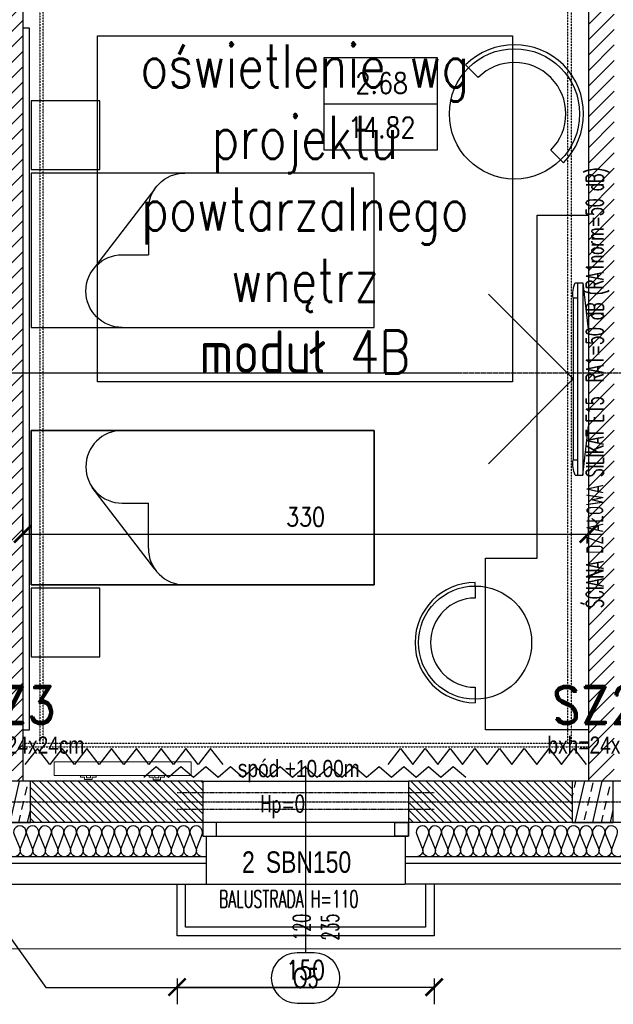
# Model space of a CAD drawing. Header units: millimetres. Extents: x 69081 to 158617, y -37521 to -9534.
# Tile 68 of 256: x 112459 to 112805, y -21392 to -20818. Entities that reach past the tile are written whole.
import ezdxf
from ezdxf.enums import TextEntityAlignment as Align

# ---------------------------------------------------------------- set-up
doc = ezdxf.new("R2010")
doc.units = ezdxf.units.MM
for name, pattern in [('DO', [0.8, 0.6, -0.1, 0, -0.1]), ('DP', [0.5, 0.3, -0.2]), ('KRESKOWA-SREDNIA', [0.2, 0.12, -0.08])]:
    doc.linetypes.add(name, pattern=pattern)
for name, color, linetype in [('0_oświetlenie', 7, 'Continuous'), ('A-----SZ', 8, 'Continuous'), ('A-ARM', 8, 'Continuous'), ('A-BUD-MA-MATERIALY', 8, 'Continuous'), ('A-MEB', 8, 'Continuous'), ('A-OSI', 8, 'DO'), ('A-SCI', 7, 'Continuous'), ('AM DRZWI ZEWN', 1, 'Continuous'), ('BA_okn', 7, 'Continuous'), ('BA_okp', 2, 'Continuous'), ('BA_okw', 1, 'DP'), ('BA_sym', 7, 'Continuous'), ('BA_TXG', 3, 'Continuous'), ('BA_txs', 2, 'Continuous'), ('BA_WIC', 1, 'Continuous'), ('BI_szr', 8, 'Continuous'), ('BZ_sym', 7, 'Continuous'), ('BZ_WIC', 1, 'Continuous'), ('F-BIL', 1, 'Continuous'), ('F-BIL-OP', 3, 'Continuous'), ('F-BIL-TA', 1, 'Continuous'), ('JS_OLKA KONSTR', 231, 'Continuous'), ('Nadproża', 5, 'DO'), ('R-----OP', 1, 'Continuous'), ('R-----WY', 1, 'Continuous'), ('słupy', 1, 'Continuous')]:
    doc.layers.add(name, color=color, linetype=linetype)
doc.layers.add('IS_Grzejnik', color=15, linetype='Continuous', lineweight=5)
doc.layers.add('OPIS', color=7, linetype='Continuous', lineweight=25)
doc.layers.get('R-----WY').off()
doc.styles.add('BIKTBG', font='romand.shx', dxfattribs={"width": 0.9})
doc.styles.add('BIKTS', font='bikromsw.shx', dxfattribs={"width": 0.85})
doc.styles.add('ROMANS', font='romans.shx', dxfattribs={"height": 1})
doc.styles.add('SIMPLEX', font='simplex', dxfattribs={"width": 0.85})
doc.styles.add('WYM--ROMANSSHX-08', font='ROMANS.SHX', dxfattribs={"width": 0.8})
doc.dimstyles.new('ROMANSSHX-K5002508105012', dxfattribs={"dimscale": 50, "dimtxt": 0.22, "dimasz": 0.2, "dimexe": 0.2, "dimexo": 0.5, "dimgap": 0.09, "dimtad": 1, "dimdec": 3, "dimrnd": 0.5, "dimdsep": 46, "dimtxsty": 'WYM--ROMANSSHX-08', "dimblk1": 'ARCHTICK', "dimblk2": 'ARCHTICK', "dimsah": 1, "dimcen": 0.1, "dimclrd": 1, "dimclre": 1, "dimclrt": 2, "dimadec": 0, "dimazin": 0, "dimtfac": 1, "dimtdec": 3, "dimtix": 1, "dimtmove": 2, "dimatfit": 3, "dimfxl": 0.5, "dimfxlon": 1, "dimtolj": 1, "dimarcsym": 0})

# ---------------------------------------------------------------- blocks, each defined once
blk = doc.blocks.new('A$C19277BFE')
at = {"layer": 'A-MEB', "linetype": 'Continuous'}
for p, q in [((53.01, 90), (200, 90)), ((200, 90), (200, 0)), ((72.04, 9.16), (35.57, 56.81)), ((200, 0), (89.48, 0))]:
    blk.add_line(p, q, dxfattribs=at)
at = {"layer": 'A-MEB'}
for p in [(53.01, 47.65), (68.3, 21.18)]:
    blk.add_line(p, (68.3, 47.65), dxfattribs=at)
at = {"layer": 'A-MEB', "linetype": 'Continuous'}
blk.add_lwpolyline([(94.24, 0), (0, 0), (0, 90), (56.12, 90)], dxfattribs=at)
for centre, start in [((53.01, 68.82), 90), ((89.48, 21.18), 180)]:
    blk.add_arc(centre, 21.18, start, 270, dxfattribs=at)
blk = doc.blocks.new('tv 50 cali')
at = {"layer": 'A-MEB'}
for p, q in [((57768.44, -31219.85), (57797.2, -31216.65)), ((57851.69, -31216.65), (57797.2, -31216.65)), ((57880.44, -31219.85), (57851.69, -31216.65)), ((57768.44, -31224.3), (57768.44, -31219.85)), ((57880.44, -31219.85), (57768.44, -31219.85)), ((57880.44, -31223.05), (57768.44, -31223.05)), ((57777.2, -31225.55), (57777.2, -31223.05)), ((57871.69, -31225.55), (57871.69, -31223.05)), ((57880.44, -31224.3), (57880.44, -31219.85)), ((57871.69, -31225.55), (57777.2, -31225.55))]:
    blk.add_line(p, q, dxfattribs=at)
blk.add_lwpolyline([(57774.95, -31275.04), (57824.44, -31225.55), (57873.94, -31275.04)], dxfattribs=at)
for centre, start, end in [((57775.01, -31209.6), 245.93454, 277.81221), ((57873.88, -31209.6), 262.18779, 294.06546)]:
    blk.add_arc(centre, 16.1, start, end, dxfattribs=at)
blk = doc.blocks.new('_ARCHTICK')
at = {"color": 0, "linetype": 'ByBlock', "const_width": 0.15}
blk.add_lwpolyline([(-0.5, -0.5), (0.5, 0.5)], dxfattribs=at)
blk = doc.blocks.new('*D3064')
at = {"layer": 'A-SCI', "color": 1, "lineweight": -2, "transparency": 16777216}
for p, q in [((112550.64, -21376.59), (112550.64, -21391.59)), ((112700.64, -21376.59), (112700.64, -21391.59)), ((112550.64, -21381.59), (112700.64, -21381.59))]:
    blk.add_line(p, q, dxfattribs=at)
at = {"layer": 'Defpoints', "color": 0, "lineweight": 5, "transparency": 16777216}
for p in [(112550.64, -21351.59), (112700.64, -21351.59), (112700.64, -21381.59)]:
    blk.add_point(p, dxfattribs=at)
at = {"layer": 'A-SCI', "color": 1, "lineweight": -2, "transparency": 16777216, "xscale": 10, "yscale": 10, "zscale": 10, "rotation": 180}
blk.add_blockref('_ARCHTICK', (112550.64, -21381.59), dxfattribs=at)
at = {"layer": 'A-SCI', "color": 1, "lineweight": -2, "transparency": 16777216, "xscale": 10, "yscale": 10, "zscale": 10}
blk.add_blockref('_ARCHTICK', (112700.64, -21381.59), dxfattribs=at)
at = {"layer": 'A-SCI', "color": 2, "transparency": 16777216, "insert": (112625.64, -21371.59), "char_height": 11, "attachment_point": 5, "style": 'WYM--ROMANSSHX-08'}
blk.add_mtext('\\A1;150', dxfattribs=at)
blk = doc.blocks.new('osie')
at = {"layer": 'A-OSI'}
blk.add_line((16858.8, -44112.43), (20818.3, -44112.43), dxfattribs=at)
blk = doc.blocks.new('*D3047')
at = {"layer": 'A-ARM', "color": 1, "lineweight": -2, "transparency": 16777216}
for p, q in [((112460.64, -21117.49), (112460.64, -21107.49)), ((112790.64, -21117.49), (112790.64, -21107.49)), ((112460.64, -21117.49), (112790.64, -21117.49))]:
    blk.add_line(p, q, dxfattribs=at)
at = {"layer": 'Defpoints', "color": 0, "lineweight": 5, "transparency": 16777216}
for p in [(112460.64, -21117.49), (112790.64, -21117.49), (112790.64, -21117.49)]:
    blk.add_point(p, dxfattribs=at)
at = {"layer": 'A-ARM', "color": 1, "lineweight": -2, "transparency": 16777216, "xscale": 10, "yscale": 10, "zscale": 10, "rotation": 180}
blk.add_blockref('_ARCHTICK', (112460.64, -21117.49), dxfattribs=at)
at = {"layer": 'A-ARM', "color": 1, "lineweight": -2, "transparency": 16777216, "xscale": 10, "yscale": 10, "zscale": 10}
blk.add_blockref('_ARCHTICK', (112790.64, -21117.49), dxfattribs=at)
at = {"layer": 'A-ARM', "color": 2, "transparency": 16777216, "insert": (112625.64, -21107.49), "char_height": 11, "attachment_point": 5, "style": 'WYM--ROMANSSHX-08'}
blk.add_mtext('\\A1;330', dxfattribs=at)
blk = doc.blocks.new('DYBY-BL5')
at = {"layer": 'F-BIL-TA', "color": 1}
blk.add_line((0, 45), (110, 45), dxfattribs=at)
blk.add_lwpolyline([(0, 0), (0, 90), (110, 90), (110, 0)], close=True, dxfattribs=at)
at = {"layer": 'F-BIL-OP', "style": 'SIMPLEX', "width": 0.85}
blk.add_attdef('NR', text='', height=20, dxfattribs=at).set_placement((56, 55), align=Align.CENTER)
at = {"layer": 'F-BIL-OP', "color": 2, "style": 'SIMPLEX', "width": 0.85, "flags": 1}
for tag, p in [('NAZWA', (119, 55)), ('POSADZKA', (119, 12)), ('GRUPA', (119, -27)), ('RODZAJ', (119, -72))]:
    blk.add_attdef(tag, p, '', height=19, dxfattribs=at)
at = {"layer": 'F-BIL-OP', "color": 2, "style": 'SIMPLEX', "width": 0.85}
blk.add_attdef('POW.', text='', height=20, dxfattribs=at).set_placement((56, 12), align=Align.CENTER)
at = {"layer": 'F-BIL-OP', "color": 2, "style": 'SIMPLEX', "width": 0.85, "flags": 1}
blk.add_attdef('POWH.', text='', height=20, dxfattribs=at).set_placement((56, -27), align=Align.CENTER)
blk = doc.blocks.new('symnadpr')
at = {"style": 'BIKTS', "width": 0.8}
blk.add_attdef('SZT_NADPR', text='', height=25, dxfattribs=at).set_placement((-48.7, -11.7), align=Align.RIGHT)
blk.add_attdef('NAZNADPR', (-42.6, -11.7), '', height=25, dxfattribs=at)
blk = doc.blocks.new('A$C04435ce7')
at = {"layer": 'BI_szr'}
h = blk.add_hatch(dxfattribs=at)
h.set_pattern_fill('BIK_ZELBET', color=256, scale=5, angle=32, style=0)
h.set_pattern_definition([(77, (1775.602, 48.061), (-9.7437, 2.2495), []), (77, (1781.599, 51.808), (-9.7437, 2.2495), [5, -3.5])])
h.paths.add_polyline_path([(1757.09, 29.37), (1781.09, 29.37), (1781.09, 53.37), (1757.09, 53.37)])
h = blk.add_hatch(dxfattribs=at)
h.set_pattern_fill('BIK_ZELBET', color=256, scale=5, angle=32, style=0)
h.set_pattern_definition([(77, (2115.602, 48.061), (-9.7437, 2.2495), []), (77, (2121.599, 51.808), (-9.7437, 2.2495), [5, -3.5])])
h.paths.add_polyline_path([(2097.09, 29.37), (2121.09, 29.37), (2121.09, 53.37), (2097.09, 53.37)])
at = {"layer": 'Nadproża', "ltscale": 0.75}
for p, q in [((2016.59, 46.57), (1866.59, 46.57)), ((2016.59, 36.99), (1866.59, 36.99))]:
    blk.add_line(p, q, dxfattribs=at)
at = {"layer": 'słupy', "color": 4}
for points in [[(1757.09, 29.37), (1781.09, 29.37), (1781.09, 53.37), (1757.09, 53.37)], [(2097.09, 29.37), (2121.09, 29.37), (2121.09, 53.37), (2097.09, 53.37)]]:
    blk.add_lwpolyline(points, close=True, dxfattribs=at)
at = {"layer": 'BZ_sym'}
ref = blk.add_blockref('symnadpr', (1939.89, 6.25), dxfattribs=dict(at, xscale=0.5, yscale=0.5, zscale=0.5))
ref.add_attrib('naznadpr', 'SBN150', (1918.39, 0), dxfattribs={"height": 12.5, "style": 'BIKTS', "width": 0.8})
ref.add_attrib('szt_nadpr', '2', dxfattribs={"height": 12.5, "style": 'BIKTS', "width": 0.8}).set_placement((1911.94, 0), align=Align.RIGHT)
at = {"layer": 'BA_TXG', "style": 'BIKTBG', "width": 0.9}
for s, p in [('SZ3', (1770.66, 86.79)), ('SZ2', (2110.66, 86.79))]:
    blk.add_text(s, height=22, rotation=0, dxfattribs=at).set_placement(p, align=Align.CENTER)
at = {"layer": 'OPIS', "char_height": 10, "style": 'WYM--ROMANSSHX-08'}
for s, insert, width, attachment_point in [('{\\fArial|b0|i0|c238|p34;bxh=24x24cm}', (1812.57, 79.45), 74.0521, 3), ('{\\fArial|b0|i0|c238|p34;bxh=24x24cm}', (2152.57, 79.45), 74.0521, 3), ('{\\fArial|b0|i0|c238|p34;spód +10.00m}', (1902.04, 65.8), 160, 1)]:
    blk.add_mtext(s, dxfattribs=dict(at, insert=insert, width=width, attachment_point=attachment_point))
blk = doc.blocks.new('grzejniki pietro 2')
at = {"layer": 'IS_Grzejnik', "extrusion": (0, 0, -1), "elevation": -289.1}
blk.add_lwpolyline([(-18538.94, -43521.68), (-18458.94, -43521.66), (-18458.94, -43513.66), (-18538.94, -43513.68)], close=True, dxfattribs=at)
at = {"layer": 'IS_Grzejnik', "elevation": 289.1}
for points in [[(18483.44, -43521.66), (18480.11, -43521.66), (18480.11, -43523.06), (18477.77, -43523.06), (18477.77, -43521.66), (18474.44, -43521.66), (18474.44, -43522.66), (18476.77, -43522.66), (18476.77, -43524.06), (18481.11, -43524.06), (18481.11, -43522.66), (18483.44, -43522.66)], [(18523.44, -43521.67), (18520.11, -43521.67), (18520.11, -43523.07), (18517.77, -43523.07), (18517.77, -43521.67), (18514.44, -43521.67), (18514.44, -43522.67), (18516.77, -43522.67), (18516.77, -43524.07), (18521.11, -43524.07), (18521.11, -43522.67), (18523.44, -43522.67)]]:
    blk.add_lwpolyline(points, close=True, dxfattribs=at)
blk = doc.blocks.new('symdrz')
blk.add_lwpolyline([(-10, -30, -1), (-10, 30), (10, 30, -1), (10, -30)], format="xyb", close=True)
at = {"style": 'BIKTS', "width": 0.8}
blk.add_attdef('SZERDRZ', text='', height=25, dxfattribs=at).set_placement((77.1, 8.8), align=Align.CENTER)
blk.add_attdef('SYMDRZ', text='', height=25, dxfattribs=at).set_placement((0, 0), align=Align.MIDDLE)
blk.add_attdef('WYSDRZ', text='', height=25, dxfattribs=at).set_placement((77.1, -9.5), align=Align.TOP_CENTER)
blk = doc.blocks.new('A$C3901f979')
at = {"layer": 'AM DRZWI ZEWN'}
ref = blk.add_blockref('symdrz', (1787.75, 14.85), dxfattribs=dict(at, xscale=0.4950000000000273, yscale=0.4950000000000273, zscale=0.4950000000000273))
ref.add_attrib('Symdrz', 'O5', dxfattribs={"layer": 'BA_sym', "height": 12, "style": 'BIKTS', "width": 0.7}).set_placement((1787.75, 14.85), align=Align.MIDDLE_CENTER)
blk = doc.blocks.new('PRZEKROJE')
at = {"layer": 'R-----OP', "color": 121, "linetype": 'DP'}
blk.add_line((17635.62, -35018.77), (20288.52, -35018.77), dxfattribs=at)
blk.add_lwpolyline([(17635.62, -35018.77), (20288.52, -35018.77), (20288.52, -35018.77), (20555.1, -35018.77), (20555.1, -35018.77), (21600.08, -35018.77)], dxfattribs=at)

msp = doc.modelspace()

# ---------------------------------------------------------------- hatches: boundary and pattern name
at = {"layer": 'A-----SZ'}
h = msp.add_hatch(dxfattribs=at)
h.set_pattern_fill('ANSI31', color=256, scale=2)
h.set_pattern_definition([(45, (77432.36, 11586.2524), (-4.4901281, 4.4901281), [])])
h.paths.add_polyline_path([(111471.1992, -19714.1903), (111466.7002, -19694.7029), (111455.0078, -19697.4023), (111459.5068, -19716.8897), (111502.2475, -19902.02), (111556.8122, -19889.4228), (111554.1128, -19877.7303), (111511.2405, -19887.6282)])
h.paths.add_polyline_path([(111908.6415, -20600.5941), (111739.3228, -20600.5941), (111708.7721, -20612.5941), (111908.6415, -20612.5941)])
h.paths.add_polyline_path([(111920.6415, -20560.5941), (111908.6415, -20561.5038), (111908.6415, -20688.5941), (111920.6415, -20688.5941)])
h.paths.add_polyline_path([(111920.6415, -20791.5941), (111908.6415, -20791.5941), (111908.6415, -20869.395), (111920.6415, -20878.9403)])
h.paths.add_polyline_path([(112115.6415, -20560.5941), (112100.6415, -20560.5941), (112100.6415, -21261.5941), (112115.6415, -21261.5941)])
h.paths.add_polyline_path([(112297.6415, -20560.5941), (112285.6415, -20560.5941), (112285.6415, -20678.5941), (112297.6415, -20678.5941)])
h.paths.add_polyline_path([(112409.6415, -20560.5941), (112397.6415, -20560.5941), (112397.6415, -20660.5941), (112445.6415, -20660.5941), (112445.6415, -20648.5941), (112409.6415, -20648.5941)])
h.paths.add_polyline_path([(112508.6415, -20560.5941), (112496.6415, -20560.5941), (112496.6415, -20648.5941), (112460.6415, -20648.5941), (112460.6415, -20660.5941), (112508.6415, -20660.5941)])
h.paths.add_polyline_path([(112460.6415, -20648.5941), (112445.6415, -20648.5941), (112445.6415, -21261.5941), (112460.6415, -21261.5941)])
h.paths.add_polyline_path([(112445.6415, -20800.5941), (112297.6415, -20800.5941), (112297.6415, -20781.5941), (112285.6415, -20781.5941), (112285.6415, -20812.5941), (112445.6415, -20812.5941)])
h.paths.add_polyline_path([(112620.6415, -20781.5941), (112608.6415, -20781.5941), (112608.6415, -20800.5941), (112460.6415, -20800.5941), (112460.6415, -20812.5941), (112620.6415, -20812.5941)])
h.paths.add_polyline_path([(112620.6415, -20560.5941), (112608.6415, -20560.5941), (112608.6415, -20678.5941), (112620.6415, -20678.5941)])
h.paths.add_polyline_path([(112805.6415, -20560.5941), (112790.6415, -20560.5941), (112790.6415, -21261.5941), (112805.6415, -21261.5941)])
h.paths.add_polyline_path([(112987.6415, -20560.5941), (112975.6415, -20560.5941), (112975.6415, -20678.5941), (112987.6415, -20678.5941)])
h.paths.add_polyline_path([(112987.6415, -20779.5941), (112975.6415, -20779.5941), (112975.6415, -20812.5941), (113135.6415, -20812.5941), (113135.6415, -20800.5941), (112987.6415, -20800.5941)])
h.paths.add_polyline_path([(113099.6415, -20560.5941), (113087.6415, -20560.5941), (113087.6415, -20660.5941), (113135.6415, -20660.5941), (113135.6415, -20648.5941), (113099.6415, -20648.5941)])
h.paths.add_polyline_path([(113150.6415, -20648.5941), (113135.6415, -20648.5941), (113135.6415, -21261.5941), (113150.6415, -21261.5941)])
h.paths.add_polyline_path([(113198.6415, -20560.5941), (113186.6415, -20560.5941), (113186.6415, -20648.5941), (113150.6415, -20648.5941), (113150.6415, -20660.5941), (113198.6415, -20660.5941)])
h.paths.add_polyline_path([(113310.6415, -20560.5941), (113298.6415, -20560.5941), (113298.6415, -20678.5941), (113310.6415, -20678.5941)])
h.paths.add_polyline_path([(113310.6415, -20779.5941), (113298.6415, -20779.5941), (113298.6415, -20800.5941), (113150.6415, -20800.5941), (113150.6415, -20812.5941), (113310.6415, -20812.5941)])
h.paths.add_polyline_path([(113495.6415, -20560.5941), (113480.6415, -20560.5941), (113480.6415, -21261.5941), (113495.6415, -21261.5941)])
h.paths.add_polyline_path([(113840.6415, -20560.5941), (113825.6415, -20560.5941), (113825.6415, -21261.5941), (113840.6415, -21261.5941)])
h.paths.add_polyline_path([(113825.6415, -20648.5941), (113789.6415, -20648.5941), (113789.6415, -20560.5941), (113777.6415, -20560.5941), (113777.6415, -20660.5941), (113825.6415, -20660.5941)])
h.paths.add_polyline_path([(113677.6415, -20560.5941), (113665.6415, -20560.5941), (113665.6415, -20678.5941), (113677.6415, -20678.5941)])
h.paths.add_polyline_path([(113677.6415, -20781.5941), (113665.6415, -20781.5941), (113665.6415, -20812.5941), (113825.6415, -20812.5941), (113825.6415, -20800.5941), (113677.6415, -20800.5941)])
h.paths.add_polyline_path([(114226.1415, -20560.5941), (114214.1415, -20560.5941), (114214.1415, -20688.5941), (114226.1415, -20688.5941)])
h.paths.add_polyline_path([(114237.1415, -20346.5941), (114217.1415, -20346.5941), (114217.1415, -20358.5941), (114225.1415, -20358.5941), (114225.1415, -20536.5941), (114237.1415, -20536.5941)])
h.paths.add_polyline_path([(114114.1415, -20346.5941), (114020.1415, -20346.5941), (114020.1415, -20358.5941), (114114.1415, -20358.5941)])
h = msp.add_hatch(dxfattribs=at)
h.set_pattern_fill('ANSI31', color=256, angle=270.0000002)
h.set_pattern_definition([(315, (132514.583, 8390.9974), (2.24506402, 2.24506404), [])])
h.paths.add_polyline_path([(112565.6814, -21261.5849), (112565.6814, -21285.5849), (112465.1814, -21285.5849), (112465.1814, -21261.5849)])
h = msp.add_hatch(dxfattribs=at)
h.set_pattern_fill('ANSI31', color=256, angle=270.0000002)
h.set_pattern_definition([(315, (132740.083, 8390.9974), (2.24506402, 2.24506404), [])])
h.paths.add_polyline_path([(112781.1814, -21261.5849), (112781.1814, -21285.5849), (112685.6814, -21285.5849), (112685.6814, -21261.5849)])

# ---------------------------------------------------------------- linework, layer by layer
at = {"layer": '0_oświetlenie', "color": 7, "lineweight": 5, "elevation": 1}
msp.add_lwpolyline([(111353.9326, -21359.284), (114660.1136, -21359.284), (114644.1136, -18638.284), (113105.1136, -18638.284), (113105.1136, -19854.284), (112602.3789, -19854.284), (112319.9319, -18630.8715), (110820.3763, -18977.0712), (111353.9326, -21359.284)], dxfattribs=at)
at = {"layer": 'A-BUD-MA-MATERIALY'}
for points in [[(112565.6415, -21305.5941, -0.52350852), (112562.2031, -21300.6349), (112565.2298, -21292.5523, 1.47258809), (112558.4056, -21292.6847), (112561.6842, -21300.5026, -1.47258809), (112554.8599, -21300.6349), (112557.8867, -21292.5523, 1.47258809), (112551.0624, -21292.6847), (112554.341, -21300.5026, -1.47258809), (112547.5168, -21300.6349), (112550.5435, -21292.5523, 1.47258809), (112543.7192, -21292.6847), (112546.9979, -21300.5026, -1.47258809), (112540.1736, -21300.6349), (112543.2004, -21292.5523, 1.47258809), (112536.3761, -21292.6847), (112539.6547, -21300.5026, -1.47258809), (112532.8305, -21300.6349), (112535.8572, -21292.5523, 1.47258809), (112529.0329, -21292.6847), (112532.3116, -21300.5026, -1.47258809), (112525.4873, -21300.6349), (112528.5141, -21292.5523, 1.47258809), (112521.6898, -21292.6847), (112524.9684, -21300.5026, -1.47258809), (112518.1442, -21300.6349), (112521.1709, -21292.5523, 1.47258809), (112514.3466, -21292.6847), (112517.6253, -21300.5026, -1.47258809), (112510.801, -21300.6349), (112513.8278, -21292.5523, 1.47258809), (112507.0035, -21292.6847), (112510.2821, -21300.5026, -1.47258809), (112503.4579, -21300.6349), (112506.4846, -21292.5523, 1.47258809), (112499.6603, -21292.6847), (112502.939, -21300.5026, -1.47258809), (112496.1147, -21300.6349), (112499.1415, -21292.5523, 1.47258809), (112492.3172, -21292.6847), (112495.5958, -21300.5026, -1.47258809), (112488.7716, -21300.6349), (112491.7983, -21292.5523, 1.47258809), (112484.974, -21292.6847), (112488.2527, -21300.5026, -1.47258809), (112481.4284, -21300.6349), (112484.4552, -21292.5523, 1.47258809), (112477.6309, -21292.6847), (112480.9095, -21300.5026, -1.47258809), (112474.0853, -21300.6349), (112477.112, -21292.5523, 1.47258809), (112470.2877, -21292.6847), (112473.5664, -21300.5026, -1.47258809), (112466.7421, -21300.6349), (112469.7688, -21292.5523, 1.47258809), (112462.9446, -21292.6847), (112466.2232, -21300.5026, -1.47258809), (112459.399, -21300.6349), (112462.4257, -21292.5523, 1.47258809), (112455.6014, -21292.6847), (112458.8801, -21300.5026, -1.47258809), (112452.0558, -21300.6349)], [(112521.5826, -21305.5941, -0.52350852), (112518.1442, -21300.6349), (112521.1709, -21292.5523, 1.47258809), (112514.3466, -21292.6847), (112517.6253, -21300.5026, -1.47258809), (112510.801, -21300.6349), (112513.8278, -21292.5523, 1.47258809), (112507.0035, -21292.6847), (112510.2821, -21300.5026, -1.47258809), (112503.4579, -21300.6349), (112506.4846, -21292.5523, 1.47258809), (112499.6603, -21292.6847), (112502.939, -21300.5026, -1.47258809), (112496.1147, -21300.6349), (112499.1415, -21292.5523, 1.47258809), (112492.3172, -21292.6847), (112495.5958, -21300.5026, -1.47258809), (112488.7716, -21300.6349), (112491.7983, -21292.5523, 1.47258809), (112484.974, -21292.6847), (112488.2527, -21300.5026, -1.47258809), (112481.4284, -21300.6349), (112484.4552, -21292.5523, 1.47258809), (112477.6309, -21292.6847), (112480.9095, -21300.5026, -1.47258809), (112474.0853, -21300.6349), (112477.112, -21292.5523, 1.47258809), (112470.2877, -21292.6847), (112473.5664, -21300.5026, -1.47258809), (112466.7421, -21300.6349), (112469.7688, -21292.5523, 1.47258809), (112462.9446, -21292.6847), (112466.2232, -21300.5026, -1.47258809), (112459.399, -21300.6349), (112462.4257, -21292.5523, 1.47258809), (112455.6014, -21292.6847), (112458.8801, -21300.5026, -1.47258809), (112452.0558, -21300.6349)], [(112811.2232, -21300.5026, -1.47258809), (112804.399, -21300.6349), (112807.4257, -21292.5523, 1.47258809), (112800.6014, -21292.6847), (112803.8801, -21300.5026, -1.47258809), (112797.0558, -21300.6349), (112800.0825, -21292.5523, 1.47258809), (112793.2583, -21292.6847), (112796.5369, -21300.5026, -1.47258809), (112789.7127, -21300.6349), (112792.7394, -21292.5523, 1.47258809), (112785.9151, -21292.6847), (112789.1938, -21300.5026, -1.47258809), (112782.3695, -21300.6349), (112785.3962, -21292.5523, 1.47258809), (112778.572, -21292.6847), (112781.8506, -21300.5026, -1.47258809), (112775.0264, -21300.6349), (112778.0531, -21292.5523, 1.47258809), (112771.2288, -21292.6847), (112774.5075, -21300.5026, -1.47258809), (112767.6832, -21300.6349), (112770.7099, -21292.5523, 1.47258809), (112763.8857, -21292.6847), (112767.1643, -21300.5026, -1.47258809), (112760.34, -21300.6349), (112763.3668, -21292.5523, 1.47258809), (112756.5425, -21292.6847), (112759.8212, -21300.5026, -1.47258809), (112752.9969, -21300.6349), (112756.0236, -21292.5523, 1.47258809), (112749.1994, -21292.6847), (112752.478, -21300.5026, -1.47258809), (112745.6537, -21300.6349), (112748.6805, -21292.5523, 1.47258809), (112741.8562, -21292.6847), (112745.1349, -21300.5026, -1.47258809), (112738.3106, -21300.6349), (112741.3373, -21292.5523, 1.47258809), (112734.5131, -21292.6847), (112737.7917, -21300.5026, -1.47258809), (112730.9674, -21300.6349), (112733.9942, -21292.5523, 1.47258809), (112727.1699, -21292.6847), (112730.4486, -21300.5026, -1.47258809), (112723.6243, -21300.6349), (112726.651, -21292.5523, 1.47258809), (112719.8268, -21292.6847), (112723.1054, -21300.5026, -1.47258809), (112716.2811, -21300.6349), (112719.3079, -21292.5523, 1.47258809), (112712.4836, -21292.6847), (112715.7623, -21300.5026, -1.47258809), (112708.938, -21300.6349), (112711.9647, -21292.5523, 1.47258809), (112705.1405, -21292.6847), (112708.4191, -21300.5026, -1.47258809), (112701.5948, -21300.6349), (112704.6216, -21292.5523, 1.47258809), (112697.7973, -21292.6847), (112701.076, -21300.5026, -1.47258809), (112694.2517, -21300.6349), (112697.2784, -21292.5523, 1.47258809), (112690.4542, -21292.6847), (112693.7328, -21300.5026, -0.55167917), (112690.1685, -21305.5898)], [(112811.2232, -21300.5026, -1.47258809), (112804.399, -21300.6349), (112807.4257, -21292.5523, 1.47258809), (112800.6014, -21292.6847), (112803.8801, -21300.5026, -1.47258809), (112797.0558, -21300.6349), (112800.0825, -21292.5523, 1.47258809), (112793.2583, -21292.6847), (112796.5369, -21300.5026, -1.47258809), (112789.7127, -21300.6349), (112792.7394, -21292.5523, 1.47258809), (112785.9151, -21292.6847), (112789.1938, -21300.5026, -1.47258809), (112782.3695, -21300.6349), (112785.3962, -21292.5523, 1.47258809), (112778.572, -21292.6847), (112781.8506, -21300.5026, -1.47258809), (112775.0264, -21300.6349), (112778.0531, -21292.5523, 1.47258809), (112771.2288, -21292.6847), (112774.5075, -21300.5026, -1.47258809), (112767.6832, -21300.6349), (112770.7099, -21292.5523, 1.47258809), (112763.8857, -21292.6847), (112767.1643, -21300.5026, -1.47258809), (112760.34, -21300.6349), (112763.3668, -21292.5523, 1.47258809), (112756.5425, -21292.6847), (112759.8212, -21300.5026, -1.47258809), (112752.9969, -21300.6349), (112756.0236, -21292.5523, 1.47258809), (112749.1994, -21292.6847), (112752.478, -21300.5026, -1.47258809), (112745.6537, -21300.6349), (112748.6805, -21292.5523, 1.47258809), (112741.8562, -21292.6847), (112745.1349, -21300.5026, -1.47258809), (112738.3106, -21300.6349), (112741.3373, -21292.5523, 1.47258809), (112734.5131, -21292.6847), (112737.7917, -21300.5026, -0.55167917), (112734.2274, -21305.5898)]]:
    msp.add_lwpolyline(points, format="xyb", dxfattribs=at)
at = {"layer": 'A-MEB'}
for p, q in [((112720.6401, -20845.7382), (112719.0116, -20844.1097)), ((112726.3398, -20851.4379), (112720.6401, -20845.7382)), ((112774.3802, -20899.4783), (112768.6805, -20893.7786)), ((112774.3802, -20899.4783), (112776.0087, -20901.1068)), ((112724.5179, -21147.799), (112724.5179, -21145.799)), ((112724.5179, -21147.799), (112724.5179, -21154.799)), ((112724.5179, -21206.799), (112724.5179, -21213.799)), ((112724.5179, -21213.799), (112724.5179, -21215.799))]:
    msp.add_line(p, q, dxfattribs=at)
at = {"layer": 'A-MEB', "linetype": 'KRESKOWA-SREDNIA'}
for points in [[(112472.6415, -21239.5941), (112472.6415, -20812.5941), (112470.6415, -20812.5941), (112470.6415, -21239.5941)], [(112778.6415, -21239.5941), (112778.6415, -20812.5941), (112780.6415, -20812.5941), (112780.6415, -21239.5941)], [(112790.6415, -21239.5941), (112460.6415, -21239.5941), (112460.6415, -21241.5941), (112790.6415, -21241.5941)]]:
    msp.add_lwpolyline(points, dxfattribs=at)
at = {"layer": 'A-MEB'}
for points in [[(112464.6415, -20822.5941), (112460.6415, -20822.5941), (112460.6415, -21231.5941), (112464.6415, -21231.5941)], [(112665.6415, -20907.0941), (112465.6415, -20907.0941), (112465.6415, -20997.0941), (112665.6415, -20997.0941)], [(112665.6415, -21057.0941), (112465.6415, -21057.0941), (112465.6415, -21147.0941), (112665.6415, -21147.0941)]]:
    msp.add_lwpolyline(points, close=True, dxfattribs=at)
for points in [[(112505.6415, -20905.0941), (112505.6415, -20865.0941), (112465.6415, -20865.0941), (112465.6415, -20905.0941), (112505.6415, -20905.0941)], [(112790.6415, -20931.5941), (112790.6415, -21231.5941), (112730.6415, -21231.5941), (112730.6415, -21131.5941), (112760.6415, -21131.5941), (112760.6415, -20931.5941), (112790.6415, -20931.5941)], [(112505.6414, -21189.0941), (112505.6414, -21149.0941), (112465.6414, -21149.0941), (112465.6414, -21189.0941), (112505.6414, -21189.0941)], [(112476.3791, -21251.7764), (112469.1584, -21242.5406), (112461.9376, -21251.7764)], [(112490.8206, -21251.7764), (112483.5998, -21242.5406), (112476.3791, -21251.7764)], [(112505.2621, -21251.7764), (112498.0413, -21242.5406), (112490.8206, -21251.7764)], [(112519.7035, -21251.7764), (112512.4828, -21242.5406), (112505.2621, -21251.7764)], [(112534.145, -21251.7764), (112526.9243, -21242.5406), (112519.7035, -21251.7764)], [(112548.5865, -21251.7764), (112541.3658, -21242.5406), (112534.145, -21251.7764)], [(112563.028, -21251.7764), (112555.8072, -21242.5406), (112548.5865, -21251.7764)], [(112577.4695, -21251.7764), (112570.2487, -21242.5406), (112563.028, -21251.7764)], [(112673.8135, -21251.7764), (112681.0342, -21242.5406), (112688.255, -21251.7764)], [(112688.255, -21251.7764), (112695.4757, -21242.5406), (112702.6965, -21251.7764)], [(112702.6965, -21251.7764), (112709.9172, -21242.5406), (112717.1379, -21251.7764)], [(112717.1379, -21251.7764), (112724.3587, -21242.5406), (112731.5794, -21251.7764)], [(112731.5794, -21251.7764), (112738.8002, -21242.5406), (112746.0209, -21251.7764)], [(112746.0209, -21251.7764), (112753.2416, -21242.5406), (112760.4624, -21251.7764)], [(112760.4624, -21251.7764), (112767.6831, -21242.5406), (112774.9038, -21251.7764)], [(112774.9038, -21251.7764), (112782.1246, -21242.5406), (112789.3453, -21251.7764)], [(112545.7269, -21259.3405), (112538.5062, -21253.1047), (112531.2854, -21259.3405)], [(112560.1684, -21259.3405), (112552.9476, -21253.1047), (112545.7269, -21259.3405)], [(112574.6098, -21259.3405), (112567.3891, -21253.1047), (112560.1684, -21259.3405)], [(112589.0513, -21259.3405), (112581.8306, -21253.1047), (112574.6098, -21259.3405)], [(112603.4928, -21259.3405), (112596.2721, -21253.1047), (112589.0513, -21259.3405)], [(112617.9343, -21259.3405), (112610.7135, -21253.1047), (112603.4928, -21259.3405)], [(112632.3758, -21259.3405), (112625.155, -21253.1047), (112617.9343, -21259.3405)], [(112646.8172, -21259.3405), (112639.5965, -21253.1047), (112632.3758, -21259.3405)], [(112661.2587, -21259.3405), (112654.038, -21253.1047), (112646.8172, -21259.3405)], [(112675.7002, -21259.3405), (112668.4795, -21253.1047), (112661.2587, -21259.3405)], [(112690.1417, -21259.3405), (112682.9209, -21253.1047), (112675.7002, -21259.3405)], [(112704.5831, -21259.3405), (112697.3624, -21253.1047), (112690.1417, -21259.3405)], [(112719.0246, -21259.3405), (112711.8039, -21253.1047), (112704.5831, -21259.3405)]]:
    msp.add_lwpolyline(points, dxfattribs=at)
for centre, radius in [((112747.5101, -20872.6082), 38), ((112724.5179, -21180.799), 33)]:
    msp.add_circle(centre, radius, dxfattribs=at)
for centre, radius, start, end in [((112747.5101, -20872.6082), 40.303, 315, 135), ((112747.5101, -20872.6082), 29.9394, 315, 135), ((112724.5179, -21180.799), 35, 90, 270), ((112724.5179, -21180.799), 26, 90, 270)]:
    msp.add_arc(centre, radius, start, end, dxfattribs=at)
at = {"layer": 'A-SCI', "color": 5}
for p, q in [((112790.6415, -20560.5941), (112790.6415, -21261.5941)), ((112790.6415, -20560.5941), (112790.6415, -21261.5941)), ((112460.6415, -20648.5941), (112460.6415, -21261.5941))]:
    msp.add_line(p, q, dxfattribs=at)
at = {"layer": 'A-SCI', "color": 4}
for p, q in [((112565.6415, -21261.5941), (112565.6415, -21293.5941)), ((112685.6415, -21261.5941), (112685.6415, -21293.5941))]:
    msp.add_line(p, q, dxfattribs=at)
for points in [[(112565.6415, -21261.5941), (112340.6415, -21261.5941)], [(112910.6415, -21261.5941), (112685.6415, -21261.5941)], [(112565.6415, -21285.5941), (112340.6415, -21285.5941)], [(112910.6415, -21285.5941), (112685.6415, -21285.5941)], [(112340.6415, -21293.5941), (112338.6415, -21293.5941), (112338.6415, -21321.5941), (112567.6415, -21321.5941)], [(112565.6415, -21293.5941), (112567.6415, -21293.5941), (112567.6415, -21321.5941)], [(112685.6415, -21293.5941), (112683.6415, -21293.5941), (112683.6415, -21321.5941)], [(112912.6415, -21321.5941), (112683.6415, -21321.5941)]]:
    msp.add_lwpolyline(points, dxfattribs=at)
at = {"layer": 'BA_okn'}
for points in [[(112565.6415, -21293.5941), (112685.6415, -21293.5941), (112685.6415, -21285.5941), (112565.6415, -21285.5941)], [(112565.6415, -21293.5941), (112573.6415, -21293.5941), (112573.6415, -21285.5941), (112565.6415, -21285.5941)], [(112685.6415, -21293.5941), (112677.6415, -21293.5941), (112677.6415, -21285.5941), (112685.6415, -21285.5941)]]:
    msp.add_lwpolyline(points, close=True, dxfattribs=at)
at = {"layer": 'BA_okp'}
for points in [[(112700.6415, -21321.5941), (112700.6415, -21351.5941), (112550.6415, -21351.5941), (112550.6415, -21321.5941)], [(112695.6415, -21321.5941), (112695.6415, -21346.5941), (112555.6415, -21346.5941), (112555.6415, -21321.5941)]]:
    msp.add_lwpolyline(points, dxfattribs=at)
at = {"layer": 'BA_okw'}
for p, q in [((112565.6415, -21261.5941), (112685.6415, -21261.5941)), ((112567.6415, -21321.5941), (112683.6415, -21321.5941))]:
    msp.add_line(p, q, dxfattribs=at)
at = {"layer": 'BA_WIC'}
msp.add_line((112625.6415, -21252.5941), (112625.6415, -21361.4009), dxfattribs=at)
msp.add_lwpolyline([(112438.1165, -21331.5941), (112474.0557, -21381.7021), (112631.1321, -21381.7021)], dxfattribs=at)
at = {"layer": 'BZ_WIC'}
for points in [[(112567.6415, -21305.5941), (112338.6415, -21305.5941)], [(112912.6415, -21305.5941), (112683.6415, -21305.5941)], [(112567.6415, -21309.5941), (112338.6415, -21309.5941)], [(112912.6415, -21309.5941), (112683.6415, -21309.5941)]]:
    msp.add_lwpolyline(points, dxfattribs=at)

# ---------------------------------------------------------------- block references
at = {"layer": 'A-ARM', "xscale": -1, "rotation": 270.0000000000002}
msp.add_blockref('tv 50 cali', (144007.2889, -78851.5384), dxfattribs=at)
at = {"layer": 'A-MEB', "extrusion": (0, 0, -1), "zscale": -1, "rotation": 179.9999999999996}
msp.add_blockref('A$C19277BFE', (-112465.6414, -20907.0941), dxfattribs=at)
at = {"layer": 'A-MEB', "extrusion": (0, 0, -1), "xscale": -1, "zscale": -1, "rotation": 359.9999999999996}
msp.add_blockref('A$C19277BFE', (-112465.6414, -21147.0941), dxfattribs=at)
at = {"layer": 'A-SCI', "color": 4}
msp.add_blockref('osie', (94084.5456, 22838.835), dxfattribs=at)
at = {"layer": 'AM DRZWI ZEWN'}
msp.add_blockref('A$C3901f979', (110837.8965, -21391.1009), dxfattribs=at)
at = {"layer": 'F-BIL', "xscale": 0.6, "yscale": 0.6, "zscale": 0.6}
msp.add_blockref('DYBY-BL5', (112636.4754, -20893.7035), dxfattribs=at).add_auto_attribs({'NR': '2.68', 'POW.': '14.82'})
at = {"layer": 'IS_Grzejnik'}
msp.add_blockref('grzejniki pietro 2', (94019.9764, 22263.4019, -289.1), dxfattribs=at)
at = {"layer": 'JS_OLKA KONSTR'}
msp.add_blockref('A$C04435ce7', (110684.0499, -21314.9635), dxfattribs=at)
at = {"layer": 'R-----WY'}
msp.add_blockref('PRZEKROJE', (93259.4635, 13995.1786), dxfattribs=at)

# ---------------------------------------------------------------- texts
at = {"layer": '0_oświetlenie', "linetype": 'Continuous', "insert": (112625.2436, -20832.1325, 1), "char_height": 25, "width": 232.095299, "attachment_point": 2, "style": 'WYM--ROMANSSHX-08', "bg_fill": 16, "box_fill_scale": 1.2, "bg_fill_color": 257, "bg_fill_transparency": 0}
msp.add_mtext('\\Fsimplex.shx|c238;oświetlenie wg projektu powtarzalnego wnętrz \\Pmoduł 4B', dxfattribs=at)
at = {"layer": 'A-ARM', "insert": (112789.3764, -21160.6648), "char_height": 10, "width": 360.981739, "attachment_point": 1, "rotation": 90, "style": 'ROMANS'}
msp.add_mtext('{\\W0.6;ŚCIANA DZIAŁOWA SILIKAT E15  RA1=50 dB (RA1norm=50 dB)}', dxfattribs=at)
at = {"layer": 'BA_txs', "insert": (112644.9827, -21354.3255), "char_height": 10, "width": 211.406726, "attachment_point": 7, "rotation": 90, "style": 'ROMANS'}
msp.add_mtext('\\pxse0.96;{\\W0.6;\\C1;120\\P235}', dxfattribs=at)
at = {"layer": 'R-----OP', "char_height": 10, "style": 'ROMANS'}
for s, insert, width, attachment_point in [('\\pxql;{\\W0.7;Hp=0}', (112846.0394, -21269.6742), 246.829506, 3), ('\\pxql;{\\W0.6;BALUSTRADA H=110}', (112575.1571, -21325.2433), 237.48282, 1)]:
    msp.add_mtext(s, dxfattribs=dict(at, insert=insert, width=width, attachment_point=attachment_point))

# ---------------------------------------------------------------- dimensions: what is measured, and where the dimension line sits
at = {"layer": 'A-ARM'}
dim = msp.add_aligned_dim(p1=(112460.6415, -21117.4908), p2=(112790.6415, -21117.4908), distance=0, dimstyle='ROMANSSHX-K5002508105012', dxfattribs=at)
dim.commit()
dim.dimension.update_dxf_attribs({"geometry": '*D3047', "text_midpoint": (112625.6415, -21107.4908)})
at = {"layer": 'A-SCI', "color": 4}
dim = msp.add_aligned_dim(p1=(112550.6415, -21351.5941), p2=(112700.6415, -21351.5941), distance=-30, dimstyle='ROMANSSHX-K5002508105012', dxfattribs=at)
dim.commit()
dim.dimension.update_dxf_attribs({"geometry": '*D3064', "text_midpoint": (112625.6415, -21371.5941)})

doc.saveas('drawing.dxf')
